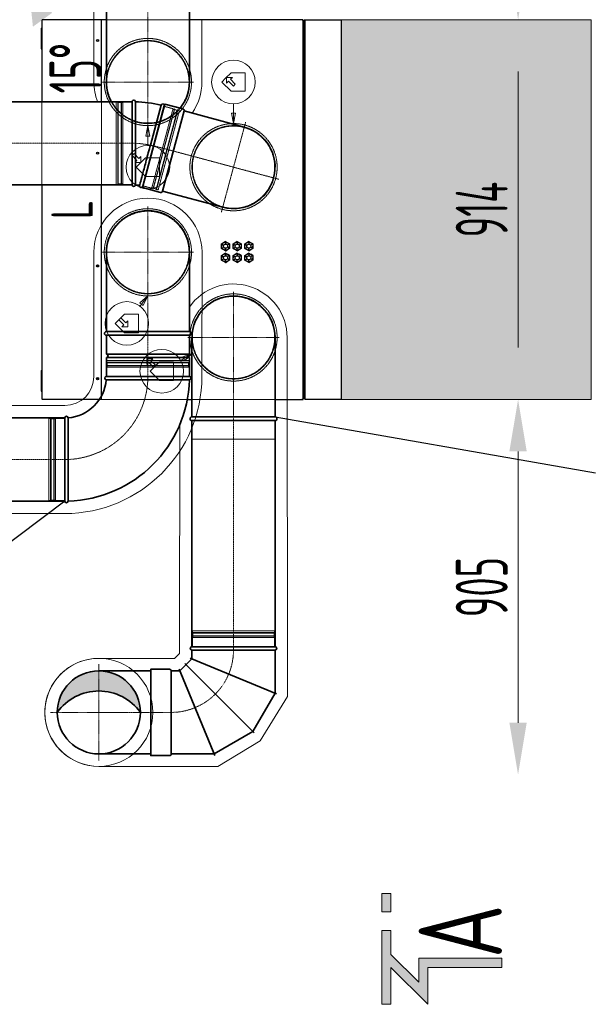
# Model space of a CAD drawing. Header units: millimetres. Extents: x 15940 to 92175, y -24684 to 227664.
# Tile 97 of 132: x 36073 to 37453, y 177100 to 179470. Entities that reach past the tile are written whole.
import ezdxf
from ezdxf.enums import TextEntityAlignment as Align

# ---------------------------------------------------------------- set-up
doc = ezdxf.new("R2010")
doc.units = ezdxf.units.MM
doc.header["$LTSCALE"] = 0.05
for name, pattern in [('ACAD_ISO02W100', [15, 12, -3]), ('ACAD_ISO10W100', [18, 12, -3, 0, -3]), ('phl_thick', [0])]:
    doc.linetypes.add(name, pattern=pattern)
doc.layers.get('0').update_dxf_attribs({"lineweight": 5})
for name, color, linetype, lineweight in [('UT_KOTY - DIMENZE', 7, 'Continuous', 5), ('VZT_01 SUP (PŘÍVOD) - OBRYS', 5, 'Continuous', 35), ('VZT_02 SUP (PŘÍVOD) - OSA', 5, 'ACAD_ISO10W100', 5), ('VZT_04 SUP (PŘÍVOD) - SKRYTÉ', 5, 'ACAD_ISO02W100', 5), ('VZT_05 ETA (ODVOD) - OBRYS', 6, 'Continuous', 35), ('VZT_06 ETA (ODVOD) - OSA', 6, 'ACAD_ISO10W100', 5), ('VZT_08 ETA (ODVOD) - SKRYTÉ', 6, 'ACAD_ISO02W100', 5), ('VZT_09 ODA (SÁNÍ) - OBRYS', 3, 'Continuous', 35), ('VZT_10 ODA (SÁNÍ) - OSA', 3, 'ACAD_ISO10W100', 5), ('VZT_12 ODA (SÁNÍ) - SKRYTÉ', 3, 'ACAD_ISO02W100', 5), ('VZT_13 EHA (VÝFUK) - OBRYS', 14, 'Continuous', 35), ('VZT_14 EHA (VÝFUK) - OSA', 14, 'ACAD_ISO10W100', 5), ('VZT_16 EHA (VÝFUK) - SKRYTÉ', 14, 'ACAD_ISO02W100', 5), ('VZT_21 ZAŘÍZENÍ - OBRYS', 1, 'Continuous', 30), ('VZT_22 ZAŘÍZENÍ - DETAIL', 8, 'Continuous', 5), ('VZT_23 ZAŘÍZENÍ - SERVISNÍ PROSTOR', 8, 'Continuous', 5), ('VZT_50 POPIS - OBECNE', 7, 'Continuous', 13), ('VZT_60_KOTY - DIMENZE', 7, 'Continuous', 5), ('VZT_IZOLACE - TEPELNÁ', 6, 'IZOLACE TEPELNA', 5)]:
    doc.layers.add(name, color=color, linetype=linetype, lineweight=lineweight)
for name, color, linetype, lineweight, plot in [('VZT_03 SUP (PŘÍVOD) - NETISK', 8, 'ACAD_ISO02W100', 5, False), ('VZT_07 ETA (ODVOD) - NETISK', 8, 'ACAD_ISO02W100', 5, False), ('VZT_15 EHA (VÝFUK) - NETISK', 8, 'ACAD_ISO02W100', 5, False)]:
    doc.layers.add(name, color=color, linetype=linetype, lineweight=lineweight, plot=plot)
doc.styles.add('EVORA_125', font='isocp.shx', dxfattribs={"width": 0.6, "height": 125})
doc.styles.add('ISOCP 2.5', font='isocp.shx', dxfattribs={"width": 0.6, "height": 2.5})
doc.styles.add('JS', font='isocp.shx', dxfattribs={"width": 0.6, "height": 125})
doc.styles.get("Standard").update_dxf_attribs({"font": 'arial.ttf'})
doc.linetypes.add('IZOLACE TEPELNA', pattern='A,12.7,-1.5,["T",Standard,S=2.54,R=0,X=0,Y=-1.27],-3', length=17.2)

# ---------------------------------------------------------------- blocks, each defined once
blk = doc.blocks.new('_DatumFilled')
at = {"color": 0}
blk.add_solid([(0, 0.577), (-1, 0), (0, -0.577)], dxfattribs=at)

msp = doc.modelspace()

# ---------------------------------------------------------------- hatches: boundary and pattern name
at = {"layer": 'VZT_13 EHA (VÝFUK) - OBRYS'}
h = msp.add_hatch(color=256, dxfattribs=at)
h.dxf.hatch_style = 1
h.paths.add_polyline_path([(36363.4, 177802.7, 0.242708), (36263.4, 177854.2), (36263.4, 177902.7, -0.414214)])
h.paths.add_polyline_path([(36263.4, 177902.7), (36263.4, 177854.2, 0.242708), (36163.4, 177802.7, -0.414214)])
at = {"layer": 'VZT_23 ZAŘÍZENÍ - SERVISNÍ PROSTOR', "transparency": 33554457}
h = msp.add_hatch(color=256, dxfattribs=at)
h.dxf.hatch_style = 1
h.paths.add_polyline_path([(36846.4, 179470.2), (36846.4, 178556), (37448.2, 178556), (37448.2, 179470.2)])
h = msp.add_hatch(color=256, dxfattribs=at)
h.dxf.hatch_style = 1
h.paths.add_polyline_path([(36846.4, 178556), (36846.4, 179470.2), (37448.2, 179470.2), (37448.2, 178556)])
at = {"layer": 'VZT_50 POPIS - OBECNE'}
h = msp.add_hatch(color=256, dxfattribs=at)
h.dxf.hatch_style = 1
h.paths.add_polyline_path([(37233, 177211), (37233, 177188.8), (37055.2, 177188.8), (37055.2, 177099.9), (36966.3, 177188.8), (36966.3, 177099.9), (36944.1, 177099.9), (36944.1, 177277.7), (36966.3, 177277.7), (36966.3, 177220.2), (37033, 177153.6), (37033, 177211)])
h.paths.add_polyline_path([(36966.3, 177366.6), (36966.3, 177322.2), (36944.1, 177322.2), (36944.1, 177366.6)])

# ---------------------------------------------------------------- linework, layer by layer
msp.add_circle((36263.4, 177802.7), 100)
at = {"layer": 'UT_KOTY - DIMENZE'}
for p, q in [((36896.4, 179470.2), (37334.8, 179470.2)), ((37272.2, 178681), (37272.2, 179345.2)), ((36896.4, 178556), (37334.7, 178556)), ((37272.2, 177777.7), (37272.2, 178431))]:
    msp.add_line(p, q, dxfattribs=at)
for points in [[(37251.4, 179595.2), (37293.1, 179595.2), (37272.3, 179470.2)], [(37251.4, 179345.2), (37293.1, 179345.2), (37272.2, 179470.2)], [(37251.4, 178681), (37293.1, 178681), (37272.2, 178556)], [(37251.3, 178431), (37293, 178431), (37272.2, 178556)], [(37251.3, 177777.7), (37293, 177777.7), (37272.2, 177652.7)]]:
    msp.add_solid(points, dxfattribs=at)
at = {"layer": 'VZT_01 SUP (PŘÍVOD) - OBRYS'}
for p, q in [((36481.4, 178710.4), (36281.4, 178710.4)), ((36281.4, 178664.9), (36281.4, 178710.4)), ((36481.4, 178664.9), (36481.4, 178710.4)), ((36481.4, 178664.9), (36281.4, 178664.9)), ((36481.4, 178656.9), (36281.4, 178656.9)), ((36281.4, 178611.4), (36281.4, 178656.9)), ((36481.4, 178611.4), (36481.4, 178656.9)), ((36481.4, 178611.4), (36281.4, 178611.4)), ((36481.4, 178611.4), (36281.4, 178611.4)), ((36381.3, 178603.4), (36481.4, 178603.4)), ((36181.4, 178511.4), (36181.4, 178311.4)), ((36189.4, 178411.5), (36189.4, 178311.4))]:
    msp.add_line(p, q, dxfattribs=at)
for points in [[(36281.4, 178719.4), (36281.4, 178910.4)], [(36481.4, 178719.4), (36481.6, 178910.4)], [(36281.4, 178719.4), (36481.4, 178719.4)], [(36281.4, 178710.4), (36481.4, 178710.4)], [(35122.9, 178511.4), (36181.4, 178511.4)], [(35122.9, 178311.4), (36181.4, 178311.4)]]:
    msp.add_lwpolyline(points, dxfattribs=at)
for centre, radius, start, end in [((36381.6, 178910.4), 100, 0, 180), ((36281.4, 178714.9), 4.5, 90, 270), ((36481.4, 178714.9), 4.5, 270, 90), ((36281.4, 178660.9), 4, 270, 90), ((36481.4, 178660.9), 4, 90, 270), ((36181.4, 178611.4), 300, 271.5281, 358.4719), ((36181.4, 178611.4), 100, 274.5812, 355.4188), ((36281.4, 178607.4), 4, 90, 265.4188), ((36481.4, 178607.4), 4, 270, 90), ((36185.4, 178511.4), 4, 4.5812, 180), ((36185.4, 178311.4), 4, 180, 0)]:
    msp.add_arc(centre, radius, start, end, dxfattribs=at)
for points, knots in [([(36381.3, 178603.4), (36368.7, 178603.4), (36356.2, 178603.4), (36332.3, 178603.4), (36321.2, 178603.4), (36302.4, 178603.4), (36294.8, 178603.4), (36284.3, 178603.4), (36281.4, 178603.4), (36281.1, 178603.4), (36281.1, 178603.4), (36281.1, 178603.4)], [157.533456, 157.533456, 157.533456, 157.533456, 195.393508, 195.393508, 234.551342, 234.551342, 273.721472, 273.721472, 312.806301, 312.806301, 315.294186, 315.294186, 315.294186, 315.294186]), ([(36189.4, 178511.7), (36189.4, 178511.7), (36189.4, 178509.5), (36189.4, 178500.6), (36189.4, 178493.6), (36189.4, 178475.8), (36189.4, 178465.1), (36189.4, 178441.4), (36189.4, 178428.6), (36189.4, 178414.2), (36189.4, 178412.8), (36189.4, 178411.5)], [315.294186, 315.294186, 315.294186, 315.294186, 351.735982, 351.735982, 390.710875, 390.710875, 429.832624, 429.832624, 468.991563, 468.991563, 473.053633, 473.053633, 473.053633, 473.053633])]:
    msp.add_open_spline(points, degree=3, knots=knots, dxfattribs=at)
at = {"layer": 'VZT_02 SUP (PŘÍVOD) - OSA', "ltscale": 0.3}
for points in [[(36381.4, 178910.4), (36381.4, 179020.4)], [(36381.4, 178910.4), (36271.4, 178910.4)], [(36381.4, 178710.4), (36381.4, 178910.4)], [(36381.4, 178910.4), (36491.4, 178910.4)]]:
    msp.add_lwpolyline(points, dxfattribs=at)
at = {"layer": 'VZT_02 SUP (PŘÍVOD) - OSA'}
msp.add_lwpolyline([(36381.4, 178611.4), (36381.4, 178710.4)], dxfattribs=at)
at = {"layer": 'VZT_02 SUP (PŘÍVOD) - OSA', "ltscale": 0.3}
msp.add_lwpolyline([(36181.4, 178411.4), (36181.4, 178411.4, 0.414214), (36381.4, 178611.4), (36381.4, 178611.4)], format="xyb", dxfattribs=at)
at = {"layer": 'VZT_02 SUP (PŘÍVOD) - OSA', "ltscale": 5}
msp.add_lwpolyline([(36181.4, 178411.4), (35122.9, 178411.4)], dxfattribs=at)
at = {"layer": 'VZT_03 SUP (PŘÍVOD) - NETISK', "ltscale": 0.4}
for p, q in [((36281.4, 178644.9), (36481.4, 178644.9)), ((36281.4, 178644.9), (36281.4, 178644.4)), ((36281.4, 178644.4), (36481.4, 178644.4)), ((36281.4, 178637.4), (36481.4, 178637.4)), ((36281.4, 178637.4), (36281.4, 178636.9)), ((36281.4, 178636.9), (36481.4, 178636.9)), ((36282.4, 178649.4), (36480.4, 178649.4)), ((36282.4, 178649.4), (36282.4, 178645.4)), ((36282.4, 178645.4), (36480.4, 178645.4)), ((36282.4, 178633.4), (36480.4, 178633.4)), ((36282.4, 178633.4), (36282.4, 178611.4)), ((36283.4, 178645.4), (36283.4, 178644.9)), ((36283.4, 178644.4), (36283.4, 178637.4)), ((36283.4, 178636.9), (36283.4, 178633.4)), ((36479.4, 178645.4), (36479.4, 178644.9)), ((36479.4, 178644.4), (36479.4, 178637.4)), ((36479.4, 178636.9), (36479.4, 178633.4)), ((36480.4, 178649.4), (36480.4, 178645.4)), ((36480.4, 178633.4), (36480.4, 178611.4)), ((36481.4, 178644.9), (36481.4, 178644.4)), ((36481.4, 178637.4), (36481.4, 178636.9)), ((36143.4, 178510.4), (36143.4, 178312.4)), ((36147.4, 178510.4), (36143.4, 178510.4)), ((36147.4, 178510.4), (36147.4, 178312.4)), ((36147.9, 178509.4), (36147.4, 178509.4)), ((36147.9, 178511.4), (36147.9, 178311.4)), ((36148.4, 178511.4), (36147.9, 178511.4)), ((36148.4, 178511.4), (36148.4, 178311.4)), ((36155.4, 178509.4), (36148.4, 178509.4)), ((36155.4, 178511.4), (36155.4, 178311.4)), ((36155.9, 178511.4), (36155.4, 178511.4)), ((36155.9, 178511.4), (36155.9, 178311.4)), ((36159.4, 178509.4), (36155.9, 178509.4)), ((36159.4, 178510.4), (36159.4, 178312.4)), ((36181.4, 178510.4), (36159.4, 178510.4)), ((36147.4, 178312.4), (36143.4, 178312.4)), ((36147.9, 178313.4), (36147.4, 178313.4)), ((36148.4, 178311.4), (36147.9, 178311.4)), ((36155.4, 178313.4), (36148.4, 178313.4)), ((36155.9, 178311.4), (36155.4, 178311.4)), ((36159.4, 178313.4), (36155.9, 178313.4)), ((36181.4, 178312.4), (36159.4, 178312.4))]:
    msp.add_line(p, q, dxfattribs=at)
msp.add_lwpolyline([(36281.4, 178710.4), (36281.4, 178665.4), (36481.4, 178665.4), (36481.4, 178710.4)], dxfattribs=at)
at = {"layer": 'VZT_04 SUP (PŘÍVOD) - SKRYTÉ', "ltscale": 2}
msp.add_arc((36381.6, 178910.4), 100, 180, 0, dxfattribs=at)
at = {"layer": 'VZT_05 ETA (ODVOD) - OBRYS'}
for p, q in [((36343.2, 179072.8), (36343.2, 179272.8)), ((36351.2, 179172.7), (36351.2, 179272.8)), ((36369.1, 179069.4), (36420.9, 179262.5)), ((36387.3, 179167.9), (36413.2, 179264.6))]:
    msp.add_line(p, q, dxfattribs=at)
for points in [[(35368.8, 179272.8), (36343.2, 179272.8)], [(36468.4, 179250.7), (36613.3, 179211.8)], [(35368.8, 179072.8), (36343.2, 179072.8)], [(36416.7, 179057.5), (36561.6, 179018.6)]]:
    msp.add_lwpolyline(points, dxfattribs=at)
msp.add_lwpolyline([(36416.7, 179057.5), (36468.4, 179250.7, 0.414214), (36465.6, 179255.6), (36422.1, 179267.2), (36368.3, 179066.3), (36411.8, 179054.6, 0.414214)], format="xyb", close=True, dxfattribs=at)
for centre, radius, start, end in [((36347.2, 179272.8), 4, 0, 180), ((36343.2, 178972.8), 300, 76.5281, 88.4719), ((36417, 179263.6), 4, 345, 165), ((36587.4, 179115.2), 100, 255, 75), ((36347.2, 179072.8), 4, 180, 355.4188), ((36343.2, 178972.8), 100, 79.5812, 85.4188), ((36365.3, 179070.4), 4, 169.5812, 345)]:
    msp.add_arc(centre, radius, start, end, dxfattribs=at)
for points, knots in [([(36351.2, 179172.7), (36351.2, 179160.1), (36351.2, 179147.6), (36351.2, 179123.7), (36351.2, 179112.6), (36351.2, 179093.8), (36351.2, 179086.2), (36351.2, 179075.7), (36351.2, 179072.8), (36351.2, 179072.5), (36351.2, 179072.4), (36351.2, 179072.4)], [157.533456, 157.533456, 157.533456, 157.533456, 195.393508, 195.393508, 234.551342, 234.551342, 273.721472, 273.721472, 312.806301, 312.806301, 315.294186, 315.294186, 315.294186, 315.294186]), ([(36361.3, 179071.1), (36361.3, 179071.1), (36361.9, 179073.3), (36364.2, 179081.9), (36366, 179088.6), (36370.6, 179105.8), (36373.4, 179116.1), (36379.5, 179139), (36382.8, 179151.4), (36386.6, 179165.3), (36386.9, 179166.6), (36387.3, 179167.9)], [315.294186, 315.294186, 315.294186, 315.294186, 351.735982, 351.735982, 390.710875, 390.710875, 429.832624, 429.832624, 468.991563, 468.991563, 473.053633, 473.053633, 473.053633, 473.053633])]:
    msp.add_open_spline(points, degree=3, knots=knots, dxfattribs=at)
at = {"layer": 'VZT_06 ETA (ODVOD) - OSA', "ltscale": 0.3}
for points in [[(36616.6, 179223.9), (36587.4, 179115.2)], [(36587.4, 179115.2), (36394.2, 179167)], [(36587.4, 179115.2), (36558.3, 179006.6)], [(36696.1, 179086.1), (36587.4, 179115.2)]]:
    msp.add_lwpolyline(points, dxfattribs=at)
at = {"layer": 'VZT_06 ETA (ODVOD) - OSA', "ltscale": 5}
msp.add_lwpolyline([(36343.2, 179172.8), (35368.8, 179172.8)], dxfattribs=at)
at = {"layer": 'VZT_06 ETA (ODVOD) - OSA', "ltscale": 0.3}
msp.add_lwpolyline([(36395, 179166), (36395, 179166, 0.065543), (36343.2, 179172.8, 0.065543)], format="xyb", dxfattribs=at)
at = {"layer": 'VZT_07 ETA (ODVOD) - NETISK', "ltscale": 0.4}
for p, q in [((36305.2, 179073.8), (36305.2, 179271.8)), ((36305.2, 179271.8), (36309.2, 179271.8)), ((36309.2, 179073.8), (36309.2, 179271.8)), ((36309.2, 179270.8), (36309.7, 179270.8)), ((36309.7, 179072.8), (36309.7, 179272.8)), ((36309.7, 179272.8), (36310.2, 179272.8)), ((36310.2, 179072.8), (36310.2, 179272.8)), ((36310.2, 179270.8), (36317.2, 179270.8)), ((36317.2, 179072.8), (36317.2, 179272.8)), ((36317.2, 179272.8), (36317.7, 179272.8)), ((36317.7, 179072.8), (36317.7, 179272.8)), ((36317.7, 179270.8), (36321.2, 179270.8)), ((36321.2, 179073.8), (36321.2, 179271.8)), ((36321.2, 179271.8), (36343.2, 179271.8)), ((36390.6, 179064.6), (36441.9, 179255.9)), ((36393.8, 179062.8), (36445.5, 179255.9)), ((36394.2, 179062.6), (36446, 179255.8)), ((36401, 179060.8), (36452.8, 179254)), ((36401.5, 179060.7), (36453.2, 179253.9)), ((36402.2, 179061.5), (36453.5, 179252.8)), ((36406.1, 179060.5), (36457.3, 179251.7)), ((36420.6, 179261.6), (36441.9, 179255.9)), ((36441.6, 179254.9), (36445, 179254)), ((36445.5, 179255.9), (36446, 179255.8)), ((36445.5, 179253.9), (36452.2, 179252.1)), ((36452.7, 179251.9), (36453.2, 179251.8)), ((36452.8, 179254), (36453.2, 179253.9)), ((36453.5, 179252.8), (36457.3, 179251.7)), ((36305.2, 179073.8), (36309.2, 179073.8)), ((36309.2, 179074.8), (36309.7, 179074.8)), ((36309.7, 179072.8), (36310.2, 179072.8)), ((36310.2, 179074.8), (36317.2, 179074.8)), ((36317.2, 179072.8), (36317.7, 179072.8)), ((36317.7, 179074.8), (36321.2, 179074.8)), ((36321.2, 179073.8), (36343.2, 179073.8)), ((36369.4, 179070.3), (36390.6, 179064.6)), ((36390.9, 179065.6), (36394.3, 179064.7)), ((36393.8, 179062.8), (36394.2, 179062.6)), ((36394.8, 179064.6), (36401.5, 179062.8)), ((36401, 179060.8), (36401.5, 179060.7)), ((36402, 179062.6), (36402.5, 179062.5)), ((36402.2, 179061.5), (36406.1, 179060.5))]:
    msp.add_line(p, q, dxfattribs=at)
at = {"layer": 'VZT_08 ETA (ODVOD) - SKRYTÉ', "ltscale": 2}
msp.add_arc((36587.4, 179115.2), 100, 75, 255, dxfattribs=at)
at = {"layer": 'VZT_09 ODA (SÁNÍ) - OBRYS'}
for p, q in [((36281.4, 179511.2), (36281.4, 179320.2)), ((36481.4, 179511.2), (36481.4, 179320.2))]:
    msp.add_line(p, q, dxfattribs=at)
for start, end in [(180, 208.3383), (321.0117, 0)]:
    msp.add_arc((36381.3, 179320.2), 100, start, end, dxfattribs=at)
at = {"layer": 'VZT_10 ODA (SÁNÍ) - OSA', "ltscale": 0.3}
for p, q in [((36381.4, 179520.2), (36381.4, 179320.2)), ((36381.4, 179320.2), (36271.4, 179320.2)), ((36381.4, 179320.2), (36491.4, 179320.2)), ((36381.4, 179320.2), (36381.4, 179210.2))]:
    msp.add_line(p, q, dxfattribs=at)
at = {"layer": 'VZT_12 ODA (SÁNÍ) - SKRYTÉ', "linetype": 'ACAD_ISO02W100', "lineweight": 5, "ltscale": 2}
msp.add_arc((36381.3, 179320.2), 100, 0, 180, dxfattribs=at)
at = {"layer": 'VZT_12 ODA (SÁNÍ) - SKRYTÉ'}
msp.add_arc((36381.3, 179320.2), 100, 208.3383, 321.0117, dxfattribs=at)
at = {"layer": 'VZT_13 EHA (VÝFUK) - OBRYS'}
for p, q in [((36487.4, 177960.7), (36687.4, 177960.7)), ((36587.4, 177952.7), (36687.4, 177952.7))]:
    msp.add_line(p, q, dxfattribs=at)
for points in [[(36487.4, 178514.2), (36487.4, 178705.2)], [(36687.4, 178514.2), (36687.4, 178705.2)], [(36487.4, 178514.2), (36687.4, 178514.2)], [(36487.4, 178505.2), (36687.4, 178505.2)], [(36487.4, 178505.2), (36487.4, 177960.7)], [(36687.4, 178505.2), (36687.4, 177960.7)], [(36437.4, 177902.7), (36458.1, 177902.7), (36487.4, 177931.9), (36487.4, 177952.7)], [(36687.4, 177952.7), (36687.4, 177849.1), (36633.8, 177756.3), (36541, 177702.7)], [(36470, 177920.1), (36636.8, 177753.3)], [(36483.4, 177933.6), (36691.2, 177847.6)], [(36263.4, 177902.7), (36388.4, 177902.7)], [(36456.5, 177906.7), (36542.5, 177698.9)], [(36263.4, 177702.7), (36388.4, 177702.7)], [(36437.4, 177702.7), (36541, 177702.7)]]:
    msp.add_lwpolyline(points, dxfattribs=at)
msp.add_lwpolyline([(36437.4, 177902.6), (36437.4, 177702.7, -0.414214), (36433.4, 177698.7), (36388.4, 177698.7), (36388.4, 177906.6), (36433.4, 177906.6, -0.414214)], format="xyb", close=True, dxfattribs=at)
msp.add_circle((36263.4, 177802.7), 100, dxfattribs=at)
for centre, radius, start, end in [((36587.6, 178705.2), 100, 0, 180), ((36487.4, 178509.7), 4.5, 90, 270), ((36687.4, 178509.7), 4.5, 270, 90), ((36487.4, 177956.7), 4, 90, 265.4188), ((36687.4, 177956.7), 4, 270, 90), ((36263.4, 177731.5), 122.7, 35.4307, 144.5693)]:
    msp.add_arc(centre, radius, start, end, dxfattribs=at)
msp.add_open_spline([(36487.1, 177952.7), (36487.1, 177952.7), (36489.3, 177952.7), (36498.3, 177952.7), (36505.2, 177952.7), (36523, 177952.7), (36533.7, 177952.7), (36557.4, 177952.7), (36570.3, 177952.7), (36584.6, 177952.7), (36586, 177952.7), (36587.4, 177952.7)], degree=3, knots=[315.294186, 315.294186, 315.294186, 315.294186, 351.735982, 351.735982, 390.710875, 390.710875, 429.832624, 429.832624, 468.991563, 468.991563, 473.053633, 473.053633, 473.053633, 473.053633], dxfattribs=at)
at = {"layer": 'VZT_14 EHA (VÝFUK) - OSA', "ltscale": 0.3}
for points in [[(36587.4, 178705.2), (36587.4, 178815.2)], [(36587.4, 178705.2), (36477.4, 178705.2)], [(36587.4, 178505.2), (36587.4, 178705.2)], [(36587.4, 178705.2), (36697.4, 178705.2)], [(36263.4, 177918.7), (36263.4, 177802.7)], [(36263.4, 177802.7), (36147.4, 177802.7)], [(36379.4, 177802.7), (36263.4, 177802.7)], [(36263.4, 177686.7), (36263.4, 177802.7)]]:
    msp.add_lwpolyline(points, dxfattribs=at)
at = {"layer": 'VZT_14 EHA (VÝFUK) - OSA', "ltscale": 5}
for points in [[(36587.4, 177960.7), (36587.4, 178505.2)], [(36388.4, 177802.7), (36263.4, 177802.7)]]:
    msp.add_lwpolyline(points, dxfattribs=at)
at = {"layer": 'VZT_14 EHA (VÝFUK) - OSA', "ltscale": 0.3}
msp.add_lwpolyline([(36388.4, 177802.7), (36437.4, 177802.7, 0.414214), (36587.4, 177952.7), (36587.4, 177960.7)], format="xyb", dxfattribs=at)
at = {"layer": 'VZT_15 EHA (VÝFUK) - NETISK', "ltscale": 0.4}
for p, q in [((36487.4, 177994.2), (36687.4, 177994.2)), ((36487.4, 177993.7), (36487.4, 177994.2)), ((36487.4, 177993.7), (36687.4, 177993.7)), ((36488.4, 177998.7), (36686.4, 177998.7)), ((36488.4, 177994.7), (36488.4, 177998.7)), ((36488.4, 177994.7), (36686.4, 177994.7)), ((36489.4, 177994.2), (36489.4, 177994.7)), ((36489.4, 177986.7), (36489.4, 177993.7)), ((36685.4, 177994.2), (36685.4, 177994.7)), ((36685.4, 177986.7), (36685.4, 177993.7)), ((36686.4, 177994.7), (36686.4, 177998.7)), ((36687.4, 177993.7), (36687.4, 177994.2)), ((36487.4, 177986.7), (36687.4, 177986.7)), ((36487.4, 177986.2), (36487.4, 177986.7)), ((36487.4, 177986.2), (36687.4, 177986.2)), ((36488.4, 177982.7), (36686.4, 177982.7)), ((36488.4, 177960.7), (36488.4, 177982.7)), ((36489.4, 177982.7), (36489.4, 177986.2)), ((36685.4, 177982.7), (36685.4, 177986.2)), ((36686.4, 177960.7), (36686.4, 177982.7)), ((36687.4, 177986.2), (36687.4, 177986.7))]:
    msp.add_line(p, q, dxfattribs=at)
msp.add_lwpolyline([(36487.4, 178505.2), (36487.4, 178460.2), (36687.4, 178460.2), (36687.4, 178505.2)], dxfattribs=at)
at = {"layer": 'VZT_16 EHA (VÝFUK) - SKRYTÉ', "ltscale": 2}
msp.add_arc((36587.6, 178705.2), 100, 180, 0, dxfattribs=at)
at = {"layer": 'VZT_21 ZAŘÍZENÍ - OBRYS'}
for p, q in [((36126.4, 179468.5), (36126.4, 179272.8)), ((36269.4, 179470.2), (36128.1, 179470.2)), ((36269.4, 179272.8), (36269.4, 179470.2)), ((36269.4, 179468.5), (36269.6, 179468.5)), ((36269.6, 179468.5), (36269.6, 179470.2)), ((36281.4, 179470.2), (36269.6, 179470.2)), ((36754.3, 179470.2), (36481.4, 179470.2)), ((36754.3, 179469.7), (36754.3, 179470.2)), ((36754.4, 179470.2), (36755.3, 179470.2)), ((36755.3, 178556), (36755.3, 179470.2)), ((36757.4, 179467.2), (36755.3, 179467.2)), ((36757.4, 179467.8), (36757.4, 178559)), ((36758.1, 179469.2), (36758.8, 179469.2)), ((36758.1, 179469.2), (36758.1, 179468.8)), ((36759, 179469.3), (36758.9, 179469.3)), ((36759, 179470.2), (36759, 178556)), ((36759, 179470.2), (36846.4, 179470.2)), ((36846.4, 179470.2), (36846.4, 178556)), ((36124.4, 179450.2), (36126.4, 179450.2)), ((36124.4, 179450.2), (36124.4, 179400.2)), ((36124.4, 179400.2), (36126.4, 179400.2)), ((36371.5, 179221.7), (36391.4, 179221.7)), ((36371.5, 179221.7), (36391.4, 179221.7)), ((36126.4, 179072.8), (36126.4, 178557.7)), ((36269.4, 178564), (36269.4, 179072.8)), ((36558.7, 178930.3), (36568.1, 178936)), ((36568.1, 178936), (36563.4, 178933.2)), ((36568.1, 178936), (36568.2, 178931.4)), ((36568.1, 178936), (36577.7, 178930.7)), ((36568.1, 178936), (36568.1, 178936)), ((36586.7, 178930.3), (36596.1, 178936)), ((36596.1, 178936), (36591.4, 178933.2)), ((36596.1, 178936), (36596.2, 178931.4)), ((36596.1, 178936), (36605.7, 178930.7)), ((36596.1, 178936), (36596.1, 178936)), ((36614.7, 178930.3), (36624.1, 178936)), ((36624.1, 178936), (36619.4, 178933.2)), ((36624.1, 178936), (36624.2, 178931.4)), ((36624.1, 178936), (36633.7, 178930.7)), ((36624.1, 178936), (36624.1, 178936)), ((36558.9, 178919.4), (36558.7, 178930.3)), ((36558.7, 178930.3), (36562.8, 178928.1)), ((36558.7, 178930.3), (36558.7, 178930.3)), ((36558.7, 178930.3), (36558.8, 178924.9)), ((36558.9, 178919.4), (36562.9, 178921.8)), ((36568.5, 178914.1), (36558.9, 178919.4)), ((36558.9, 178919.4), (36558.9, 178919.4)), ((36558.9, 178919.4), (36563.7, 178916.7)), ((36577.9, 178919.7), (36568.5, 178914.1)), ((36568.5, 178914.1), (36568.5, 178918.7)), ((36568.5, 178914.1), (36568.6, 178914.1)), ((36568.6, 178914.1), (36573.2, 178916.9)), ((36577.7, 178930.7), (36572.9, 178933.4)), ((36577.7, 178930.7), (36573.8, 178928.3)), ((36577.9, 178919.7), (36573.9, 178922)), ((36577.7, 178930.7), (36577.9, 178919.7)), ((36577.7, 178930.7), (36577.7, 178930.7)), ((36577.9, 178919.7), (36577.8, 178925.2)), ((36577.9, 178919.7), (36577.9, 178919.7)), ((36586.9, 178919.4), (36586.7, 178930.3)), ((36586.7, 178930.3), (36590.8, 178928.1)), ((36586.7, 178930.3), (36586.7, 178930.3)), ((36586.7, 178930.3), (36586.8, 178924.9)), ((36586.9, 178919.4), (36590.9, 178921.8)), ((36596.5, 178914.1), (36586.9, 178919.4)), ((36586.9, 178919.4), (36586.9, 178919.4)), ((36586.9, 178919.4), (36591.7, 178916.7)), ((36605.9, 178919.7), (36596.5, 178914.1)), ((36596.5, 178914.1), (36596.5, 178918.7)), ((36596.5, 178914.1), (36596.6, 178914.1)), ((36596.6, 178914.1), (36601.2, 178916.9)), ((36605.7, 178930.7), (36600.9, 178933.4)), ((36605.7, 178930.7), (36601.8, 178928.3)), ((36605.9, 178919.7), (36601.9, 178922)), ((36605.7, 178930.7), (36605.9, 178919.7)), ((36605.7, 178930.7), (36605.7, 178930.7)), ((36605.9, 178919.7), (36605.8, 178925.2)), ((36605.9, 178919.7), (36605.9, 178919.7)), ((36614.9, 178919.4), (36614.7, 178930.3)), ((36614.7, 178930.3), (36618.8, 178928.1)), ((36614.7, 178930.3), (36614.7, 178930.3)), ((36614.7, 178930.3), (36614.8, 178924.9)), ((36614.9, 178919.4), (36618.9, 178921.8)), ((36624.5, 178914.1), (36614.9, 178919.4)), ((36614.9, 178919.4), (36614.9, 178919.4)), ((36614.9, 178919.4), (36619.7, 178916.7)), ((36633.9, 178919.7), (36624.5, 178914.1)), ((36624.5, 178914.1), (36624.5, 178918.7)), ((36624.5, 178914.1), (36624.6, 178914.1)), ((36624.6, 178914.1), (36629.2, 178916.9)), ((36633.7, 178930.7), (36628.9, 178933.4)), ((36633.7, 178930.7), (36629.8, 178928.3)), ((36633.9, 178919.7), (36629.9, 178922)), ((36633.7, 178930.7), (36633.9, 178919.7)), ((36633.7, 178930.7), (36633.7, 178930.7)), ((36633.9, 178919.7), (36633.8, 178925.2)), ((36633.9, 178919.7), (36633.9, 178919.7)), ((36558.7, 178902.3), (36568.1, 178908)), ((36558.9, 178891.4), (36558.7, 178902.3)), ((36558.7, 178902.3), (36562.8, 178900.1)), ((36558.7, 178902.3), (36558.7, 178902.3)), ((36558.7, 178902.3), (36558.8, 178896.9)), ((36558.9, 178891.4), (36562.9, 178893.8)), ((36568.5, 178886.1), (36558.9, 178891.4)), ((36558.9, 178891.4), (36558.9, 178891.4)), ((36558.9, 178891.4), (36563.7, 178888.7)), ((36568.1, 178908), (36563.4, 178905.2)), ((36568.1, 178908), (36568.2, 178903.4)), ((36568.1, 178908), (36577.7, 178902.7)), ((36568.1, 178908), (36568.1, 178908)), ((36577.9, 178891.7), (36568.5, 178886.1)), ((36568.5, 178886.1), (36568.5, 178890.7)), ((36568.6, 178886.1), (36573.2, 178888.9)), ((36577.7, 178902.7), (36572.9, 178905.4)), ((36577.7, 178902.7), (36573.8, 178900.3)), ((36577.9, 178891.7), (36573.9, 178894)), ((36577.7, 178902.7), (36577.9, 178891.7)), ((36577.7, 178902.7), (36577.7, 178902.7)), ((36577.9, 178891.7), (36577.8, 178897.2)), ((36577.9, 178891.7), (36577.9, 178891.7)), ((36586.7, 178902.3), (36596.1, 178908)), ((36586.9, 178891.4), (36586.7, 178902.3)), ((36586.7, 178902.3), (36590.8, 178900.1)), ((36586.7, 178902.3), (36586.7, 178902.3)), ((36586.7, 178902.3), (36586.8, 178896.9)), ((36586.9, 178891.4), (36590.9, 178893.8)), ((36596.5, 178886.1), (36586.9, 178891.4)), ((36586.9, 178891.4), (36586.9, 178891.4)), ((36586.9, 178891.4), (36591.7, 178888.7)), ((36596.1, 178908), (36591.4, 178905.2)), ((36596.1, 178908), (36596.2, 178903.4)), ((36596.1, 178908), (36605.7, 178902.7)), ((36596.1, 178908), (36596.1, 178908)), ((36605.9, 178891.7), (36596.5, 178886.1)), ((36596.5, 178886.1), (36596.5, 178890.7)), ((36596.6, 178886.1), (36601.2, 178888.9)), ((36605.7, 178902.7), (36600.9, 178905.4)), ((36605.7, 178902.7), (36601.8, 178900.3)), ((36605.9, 178891.7), (36601.9, 178894)), ((36605.7, 178902.7), (36605.9, 178891.7)), ((36605.7, 178902.7), (36605.7, 178902.7)), ((36605.9, 178891.7), (36605.8, 178897.2)), ((36605.9, 178891.7), (36605.9, 178891.7)), ((36614.7, 178902.3), (36624.1, 178908)), ((36614.9, 178891.4), (36614.7, 178902.3)), ((36614.7, 178902.3), (36618.8, 178900.1)), ((36614.7, 178902.3), (36614.7, 178902.3)), ((36614.7, 178902.3), (36614.8, 178896.9)), ((36614.9, 178891.4), (36618.9, 178893.8)), ((36624.5, 178886.1), (36614.9, 178891.4)), ((36614.9, 178891.4), (36614.9, 178891.4)), ((36614.9, 178891.4), (36619.7, 178888.7)), ((36624.1, 178908), (36619.4, 178905.2)), ((36624.1, 178908), (36624.2, 178903.4)), ((36624.1, 178908), (36633.7, 178902.7)), ((36624.1, 178908), (36624.1, 178908)), ((36633.9, 178891.7), (36624.5, 178886.1)), ((36624.5, 178886.1), (36624.5, 178890.7)), ((36624.6, 178886.1), (36629.2, 178888.9)), ((36633.7, 178902.7), (36628.9, 178905.4)), ((36633.7, 178902.7), (36629.8, 178900.3)), ((36633.9, 178891.7), (36629.9, 178894)), ((36633.7, 178902.7), (36633.9, 178891.7)), ((36633.7, 178902.7), (36633.7, 178902.7)), ((36633.9, 178891.7), (36633.8, 178897.2)), ((36633.9, 178891.7), (36633.9, 178891.7)), ((36568.5, 178886.1), (36568.6, 178886.1)), ((36596.5, 178886.1), (36596.6, 178886.1)), ((36624.5, 178886.1), (36624.6, 178886.1)), ((36124.4, 178626), (36126.4, 178626)), ((36124.4, 178626), (36124.4, 178576)), ((36124.4, 178576), (36126.4, 178576)), ((36264.7, 178556), (36128.1, 178556)), ((36476.2, 178556), (36487.4, 178556)), ((36687.4, 178556), (36754.3, 178556)), ((36754.3, 178556), (36754.3, 178556.6)), ((36754.4, 178556), (36755.3, 178556)), ((36757.4, 178559.2), (36755.3, 178559.2)), ((36759, 178557.5), (36758.9, 178557.5)), ((36846.4, 178556), (36759, 178556))]:
    msp.add_line(p, q, dxfattribs=at)
at = {"layer": 'VZT_21 ZAŘÍZENÍ - OBRYS', "linetype": 'ACAD_ISO02W100', "lineweight": 5, "ltscale": 2}
for p, q in [((36481.4, 179470.2), (36281.4, 179470.2)), ((36126.4, 179272.8), (36126.4, 179072.8)), ((36269.4, 179072.8), (36269.4, 179272.8)), ((36269.4, 178556), (36264.7, 178556)), ((36269.4, 178556), (36269.4, 178564)), ((36269.6, 178557.7), (36269.4, 178557.7)), ((36269.6, 178556), (36269.6, 178557.7)), ((36269.6, 178556), (36476.2, 178556)), ((36487.4, 178556), (36687.4, 178556))]:
    msp.add_line(p, q, dxfattribs=at)
at = {"layer": 'VZT_21 ZAŘÍZENÍ - OBRYS'}
for centre, radius in [((36260.4, 179420.2), 2.5), ((36260.4, 179420.2), 2.15), ((36260.4, 179148.8), 2.5), ((36260.4, 179148.8), 2.15), ((36568.3, 178925), 5), ((36596.3, 178925), 5), ((36624.3, 178925), 5), ((36568.3, 178897), 5), ((36596.3, 178897), 5), ((36624.3, 178897), 5), ((36260.4, 178877.4), 2.5), ((36260.4, 178877.4), 2.15), ((36260.4, 178606), 2.5), ((36260.4, 178606), 2.15)]:
    msp.add_circle(centre, radius, dxfattribs=at)
at = {"layer": 'VZT_21 ZAŘÍZENÍ - OBRYS', "linetype": 'ACAD_ISO02W100', "lineweight": 5, "ltscale": 2}
for centre, radius in [((36381.4, 179320.2), 105), ((36381.4, 179320.2), 100), ((36381.4, 179320.2), 99), ((36587.4, 179115.2), 105), ((36587.4, 179115.2), 100), ((36587.4, 179115.2), 99), ((36381.4, 178910.2), 105), ((36381.4, 178910.2), 100), ((36381.4, 178910.2), 99), ((36587.4, 178705.2), 105), ((36587.4, 178705.2), 100), ((36587.4, 178705.2), 99)]:
    msp.add_circle(centre, radius, dxfattribs=at)
at = {"layer": 'VZT_21 ZAŘÍZENÍ - OBRYS'}
for points, knots in [([(36128.1, 179470.2), (36127.5, 179469.8), (36126.8, 179469.4), (36126.6, 179469), (36126.5, 179468.8), (36126.4, 179468.7), (36126.4, 179468.5)], [-1, -1, -1, -1, -0.246936, -0.246936, -0.246936, 0, 0, 0, 0]), ([(36127.5, 179470.1), (36127.1, 179470), (36126.7, 179469.6), (36126.6, 179469.2), (36126.5, 179469), (36126.4, 179468.8), (36126.4, 179468.5)], [-0.7752376, -0.7752376, -0.7752376, -0.7752376, -0.2469362, -0.2469362, -0.2469362, 0, 0, 0, 0]), ([(36753.6, 179468.5), (36754, 179469.1), (36754.4, 179469.6), (36754.4, 179470.1), (36754.4, 179470.1), (36754.4, 179470.2), (36754.4, 179470.2)], [0, 0, 0, 0, 0.909225, 0.909225, 0.909225, 1, 1, 1, 1]), ([(36755.3, 179470.2), (36755.3, 179469.8), (36754.9, 179469.4), (36754.3, 179469), (36754.1, 179468.8), (36753.9, 179468.7), (36753.6, 179468.5)], [-1, -1, -1, -1, -0.246936, -0.246936, -0.246936, 0, 0, 0, 0]), ([(36754.2, 179470.1), (36754.1, 179470), (36753.9, 179469.6), (36753.8, 179469.2), (36753.7, 179469), (36753.7, 179468.8), (36753.6, 179468.5)], [-0.7752376, -0.7752376, -0.7752376, -0.7752376, -0.2469362, -0.2469362, -0.2469362, 0, 0, 0, 0]), ([(36758.9, 179469.3), (36758.3, 179468.9), (36757.7, 179468.6), (36757.5, 179468.2), (36757.5, 179468.1), (36757.4, 179467.9), (36757.4, 179467.8)], [-1, -1, -1, -1, -0.223, -0.223, -0.223, 0, 0, 0, 0]), ([(36758.1, 179469.1), (36757.9, 179468.9), (36757.6, 179468.7), (36757.5, 179468.4), (36757.5, 179468.2), (36757.4, 179468), (36757.4, 179467.8)], [-0.6418783, -0.6418783, -0.6418783, -0.6418783, -0.2229997, -0.2229997, -0.2229997, 0, 0, 0, 0]), ([(36128.1, 178556), (36127.5, 178556.5), (36126.8, 178556.9), (36126.6, 178557.3), (36126.5, 178557.5), (36126.4, 178557.6), (36126.4, 178557.7)], [-1, -1, -1, -1, -0.2469362, -0.2469362, -0.2469362, 0, 0, 0, 0]), ([(36127.5, 178556.1), (36127.1, 178556.3), (36126.7, 178556.7), (36126.6, 178557.1), (36126.5, 178557.3), (36126.4, 178557.5), (36126.4, 178557.7)], [-0.7752376, -0.7752376, -0.7752376, -0.7752376, -0.2469362, -0.2469362, -0.2469362, 0, 0, 0, 0]), ([(36755.3, 178556), (36755.3, 178556.5), (36754.9, 178556.9), (36754.3, 178557.3), (36754.1, 178557.5), (36753.9, 178557.6), (36753.6, 178557.7)], [-1, -1, -1, -1, -0.246936, -0.246936, -0.246936, 0, 0, 0, 0]), ([(36753.6, 178557.7), (36754, 178557.2), (36754.4, 178556.7), (36754.4, 178556.2), (36754.4, 178556.1), (36754.4, 178556.1), (36754.4, 178556)], [0, 0, 0, 0, 0.909225, 0.909225, 0.909225, 1, 1, 1, 1]), ([(36754.2, 178556.1), (36754.1, 178556.3), (36753.9, 178556.7), (36753.8, 178557.1), (36753.7, 178557.3), (36753.7, 178557.5), (36753.6, 178557.7)], [-0.7752376, -0.7752376, -0.7752376, -0.7752376, -0.2469362, -0.2469362, -0.2469362, 0, 0, 0, 0]), ([(36758.9, 178557.5), (36758.3, 178557.9), (36757.7, 178558.3), (36757.5, 178558.7), (36757.5, 178558.8), (36757.4, 178558.9), (36757.4, 178559)], [-1, -1, -1, -1, -0.2229997, -0.2229997, -0.2229997, 0, 0, 0, 0]), ([(36758.3, 178557.7), (36758, 178557.8), (36757.7, 178558.1), (36757.5, 178558.5), (36757.5, 178558.7), (36757.4, 178558.9), (36757.4, 178559)], [-0.7311109, -0.7311109, -0.7311109, -0.7311109, -0.2229997, -0.2229997, -0.2229997, 0, 0, 0, 0])]:
    msp.add_open_spline(points, degree=3, knots=knots, dxfattribs=at)
for points in [[(36128.1, 179470.2), (36127.9, 179470.2), (36127.7, 179470.2), (36127.5, 179470.1)], [(36753.6, 179468.5), (36753.8, 179468.8), (36754, 179469.1), (36754.1, 179469.2)], [(36754.3, 179470.2), (36754.3, 179470.2), (36754.2, 179470.2), (36754.2, 179470.1)], [(36758.9, 179469.3), (36758.7, 179469.3), (36758.6, 179469.3), (36758.4, 179469.2)], [(36128.1, 178556), (36127.9, 178556), (36127.7, 178556.1), (36127.5, 178556.1)], [(36753.6, 178557.7), (36753.8, 178557.4), (36754, 178557.2), (36754.1, 178557)], [(36754.3, 178556), (36754.3, 178556), (36754.2, 178556.1), (36754.2, 178556.1)], [(36758.9, 178557.5), (36758.7, 178557.5), (36758.5, 178557.6), (36758.3, 178557.7)]]:
    msp.add_open_spline(points, degree=3, dxfattribs=at)
at = {"layer": 'VZT_22 ZAŘÍZENÍ - DETAIL'}
for p, q in [((36568.1, 179329.1), (36581.7, 179342.6)), ((36581.7, 179342.6), (36615.3, 179342.6)), ((36615.3, 179342.6), (36615.3, 179297.8)), ((36559.3, 179320.2), (36568.1, 179329.1)), ((36581.7, 179297.8), (36559.3, 179320.2)), ((36570.5, 179317.2), (36570.5, 179331.4)), ((36570.5, 179331.4), (36584.7, 179331.4)), ((36575.2, 179321.9), (36570.5, 179317.2)), ((36587.1, 179310.1), (36575.2, 179321.9)), ((36584.7, 179331.4), (36580, 179326.7)), ((36580, 179326.7), (36591.8, 179314.8)), ((36591.8, 179314.8), (36587.1, 179310.1)), ((36615.3, 179297.8), (36581.7, 179297.8)), ((36587.3, 179220.2), (36587.3, 179267.9)), ((36587.3, 179220.2), (36582.3, 179245.2)), ((36582.3, 179245.2), (36592.3, 179245.2)), ((36587.3, 179220.2), (36582.3, 179245.2)), ((36582.3, 179245.2), (36592.3, 179245.2)), ((36587.3, 179245.2), (36587.3, 179220.2)), ((36592.3, 179245.2), (36587.3, 179220.2)), ((36592.3, 179245.2), (36587.3, 179220.2)), ((36376.4, 179190.2), (36381.4, 179215.2)), ((36376.4, 179190.2), (36381.4, 179215.2)), ((36381.4, 179190.2), (36381.4, 179215.2)), ((36381.4, 179215.2), (36386.4, 179190.2)), ((36381.4, 179215.2), (36381.4, 179167.6)), ((36381.4, 179215.2), (36386.4, 179190.2)), ((36386.4, 179190.2), (36376.4, 179190.2)), ((36386.4, 179190.2), (36376.4, 179190.2)), ((36348, 179147.8), (36343.3, 179143.1)), ((36343.3, 179143.1), (36355.1, 179131.2)), ((36359.9, 179135.9), (36348, 179147.8)), ((36355.1, 179131.2), (36350.4, 179126.4)), ((36350.4, 179126.4), (36364.6, 179126.4)), ((36364.6, 179140.7), (36359.9, 179135.9)), ((36362.3, 179124.1), (36375.8, 179137.6)), ((36364.6, 179126.4), (36364.6, 179140.7)), ((36375.8, 179137.6), (36409.4, 179137.6)), ((36409.4, 179137.6), (36409.4, 179092.8)), ((36353.4, 179115.2), (36362.3, 179124.1)), ((36375.8, 179092.8), (36353.4, 179115.2)), ((36409.4, 179092.8), (36375.8, 179092.8)), ((36362.3, 178788.4), (36381.4, 178805.2)), ((36362.3, 178788.4), (36381.4, 178805.2)), ((36366.2, 178785.4), (36381.4, 178805.2)), ((36381.4, 178805.2), (36370.2, 178782.4)), ((36381.4, 178805.2), (36370.2, 178782.4)), ((36370.2, 178782.4), (36362.3, 178788.4)), ((36370.2, 178782.4), (36362.3, 178788.4)), ((36366.2, 178785.4), (36362.5, 178780.6)), ((36302.7, 178739), (36316.3, 178752.6)), ((36316.3, 178752.6), (36311.5, 178747.8)), ((36311.5, 178747.8), (36323.4, 178735.9)), ((36316.3, 178752.6), (36325.1, 178761.4)), ((36328.1, 178740.7), (36316.3, 178752.6)), ((36325.1, 178761.4), (36358.7, 178761.4)), ((36332.9, 178745.4), (36328.1, 178740.7)), ((36332.9, 178731.2), (36332.9, 178745.4)), ((36358.7, 178761.4), (36358.7, 178716.6)), ((36325.1, 178716.6), (36302.7, 178739)), ((36323.4, 178735.9), (36318.6, 178731.2)), ((36318.6, 178731.2), (36332.9, 178731.2)), ((36358.7, 178716.6), (36325.1, 178716.6)), ((36379, 178639.8), (36379, 178654.1)), ((36379, 178654.1), (36393.3, 178654.1)), ((36393.3, 178654.1), (36388.5, 178649.3)), ((36468, 178654.6), (36460.3, 178650.1)), ((36465.5, 178658.9), (36489.6, 178667.1)), ((36465.5, 178658.9), (36489.6, 178667.1)), ((36470.5, 178650.2), (36465.5, 178658.9)), ((36470.5, 178650.2), (36465.5, 178658.9)), ((36468, 178654.6), (36489.6, 178667.1)), ((36489.6, 178667.1), (36470.5, 178650.2)), ((36489.6, 178667.1), (36470.5, 178650.2)), ((36383.7, 178644.6), (36379, 178639.8)), ((36395.6, 178632.7), (36383.7, 178644.6)), ((36386.8, 178623.9), (36395.6, 178632.7)), ((36388.5, 178649.3), (36400.4, 178637.4)), ((36395.6, 178632.7), (36409.2, 178646.3)), ((36400.4, 178637.4), (36395.6, 178632.7)), ((36409.2, 178646.3), (36442.8, 178646.3)), ((36442.8, 178646.3), (36442.8, 178601.5)), ((36409.2, 178601.5), (36386.8, 178623.9)), ((36442.8, 178601.5), (36409.2, 178601.5))]:
    msp.add_line(p, q, dxfattribs=at)
for centre in [(36587.3, 179320.2), (36381.4, 179115.2), (36330.7, 178739), (36414.8, 178623.9)]:
    msp.add_circle(centre, 52.5, dxfattribs=at)
for points in [[(36592.3, 179245.2), (36587.3, 179220.2), (36582.3, 179245.2), (36592.3, 179245.2)], [(36376.4, 179190.2), (36381.4, 179215.2), (36386.4, 179190.2), (36376.4, 179190.2)], [(36362.3, 178788.4), (36381.4, 178805.2), (36370.2, 178782.4), (36362.3, 178788.4)], [(36465.5, 178658.9), (36489.6, 178667.1), (36470.5, 178650.2), (36465.5, 178658.9)]]:
    msp.add_solid(points, dxfattribs=at)
at = {"layer": 'VZT_23 ZAŘÍZENÍ - SERVISNÍ PROSTOR', "transparency": 33554457}
for p, q in [((37448.2, 179470.2), (36846.4, 179470.2)), ((36846.4, 179470.2), (37448.2, 179470.2)), ((37448.2, 178556), (37448.2, 179470.2)), ((37448.2, 179470.2), (37448.2, 178556)), ((36846.4, 178556), (37448.2, 178556)), ((37448.2, 178556), (36846.4, 178556))]:
    msp.add_line(p, q, dxfattribs=at)
at = {"layer": 'VZT_50 POPIS - OBECNE'}
for points in [[(36966.3, 177322.2), (36966.3, 177366.6), (36944.1, 177366.6), (36944.1, 177322.2), (36966.3, 177322.2)], [(37233, 177188.8), (37233, 177211), (37033, 177211), (37033, 177153.6), (36966.3, 177220.2), (36966.3, 177277.7), (36944.1, 177277.7), (36944.1, 177099.9), (36966.3, 177099.9)], [(36966.3, 177099.9), (36966.3, 177188.8)], [(36966.3, 177188.8), (37055.2, 177099.9), (37055.2, 177188.8), (37233, 177188.8)]]:
    msp.add_lwpolyline(points, dxfattribs=at)
at = {"layer": 'VZT_60_KOTY - DIMENZE', "linetype": 'ByBlock', "lineweight": -2}
for points in [[(36687.4, 178514.2), (37458.2, 178379.7)], [(36181.4, 178311.4), (35516.6, 177810.3)]]:
    msp.add_lwpolyline(points, dxfattribs=at)
at = {"layer": 'VZT_IZOLACE - TEPELNÁ', "ltscale": 10}
for p, q in [((36251.4, 179320.2), (36251.4, 180492.6)), ((36511.4, 179470.2), (36511.4, 179320.2)), ((36251.4, 178611.4), (36251.4, 178910.4)), ((36511.6, 178910.4), (36511.4, 178611.4)), ((36716.4, 178705.3), (36717.4, 177840.6)), ((35876.4, 178541.4), (36181.4, 178541.4)), ((36457.4, 177960.7), (36458.2, 178495.7)), ((36181.4, 178281.4), (35873.5, 178281.4)), ((36451.6, 177938.5), (36457.4, 177944.4)), ((36457.4, 177944.4), (36457.4, 177960.7)), ((36263.4, 177932.7), (36445.7, 177932.7)), ((36445.7, 177932.7), (36451.6, 177938.5)), ((36717.4, 177840.6), (36651.9, 177734.3)), ((36651.9, 177734.3), (36549.3, 177672.7)), ((36549.3, 177672.7), (36263.4, 177672.7))]:
    msp.add_line(p, q, dxfattribs=at)
at = {"layer": 'VZT_IZOLACE - TEPELNÁ', "ltscale": 15}
msp.add_circle((36263.4, 177802.7), 130, dxfattribs=at)
at = {"layer": 'VZT_IZOLACE - TEPELNÁ', "ltscale": 10}
for centre, radius, start, end in [((36381.4, 179320.2), 130, 180.0001, 201.416), ((36381.4, 179320.2), 130, 324.8895, 0.0001), ((36381.5, 178910.4), 130.1, 0, 180), ((36587.4, 178705.1), 129, 0.0563, 145.2925), ((36181.4, 178611.4), 70, 270, 360), ((36181.2, 178611.6), 330.2, 270.0318, 359.9682), ((36263.4, 177802.7), 130, 104.7154, 270), ((36263.4, 177802.7), 130, 90, 104.7154)]:
    msp.add_arc(centre, radius, start, end, dxfattribs=at)

# ---------------------------------------------------------------- block references
at = {"layer": 'VZT_50 POPIS - OBECNE', "linetype": 'phl_thick', "xscale": 50, "yscale": 50, "zscale": 50, "rotation": 305.8685436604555}
msp.add_blockref('_DatumFilled', (36128.1, 179470.2), dxfattribs=at)

# ---------------------------------------------------------------- texts
at = {"layer": 'UT_KOTY - DIMENZE', "char_height": 125, "attachment_point": 5, "rotation": 90, "style": 'ISOCP 2.5'}
for s, insert in [('914', (37184.7, 179013.1)), ('905', (37184.7, 178104.3))]:
    msp.add_mtext(s, dxfattribs=dict(at, insert=insert))
at = {"layer": 'VZT_22 ZAŘÍZENÍ - DETAIL', "style": 'JS', "width": 0.7}
msp.add_text('L', height=100, rotation=90, dxfattribs=at).set_placement((36198.8, 179013.1), align=Align.MIDDLE_CENTER)
at = {"layer": 'VZT_50 POPIS - OBECNE', "style": 'EVORA_125', "width": 0.8}
msp.add_attdef('A', text='A', height=200, rotation=90, dxfattribs=at).set_placement((37293, 177211), align=Align.BOTTOM_LEFT)
at = {"layer": 'VZT_60_KOTY - DIMENZE', "linetype": 'phl_thick', "style": 'EVORA_125', "width": 0.6}
msp.add_text('15°', height=125, rotation=90, dxfattribs=at).set_placement((36269.4, 179292.7))
at = {"layer": 'VZT_60_KOTY - DIMENZE', "linetype": 'phl_thick', "insert": (38115.9, 178529.7), "char_height": 125, "attachment_point": 3, "style": 'EVORA_125'}
msp.add_mtext('%%C200-TI30\\POSA 1600\\~mm', dxfattribs=at)

doc.saveas('drawing.dxf')
